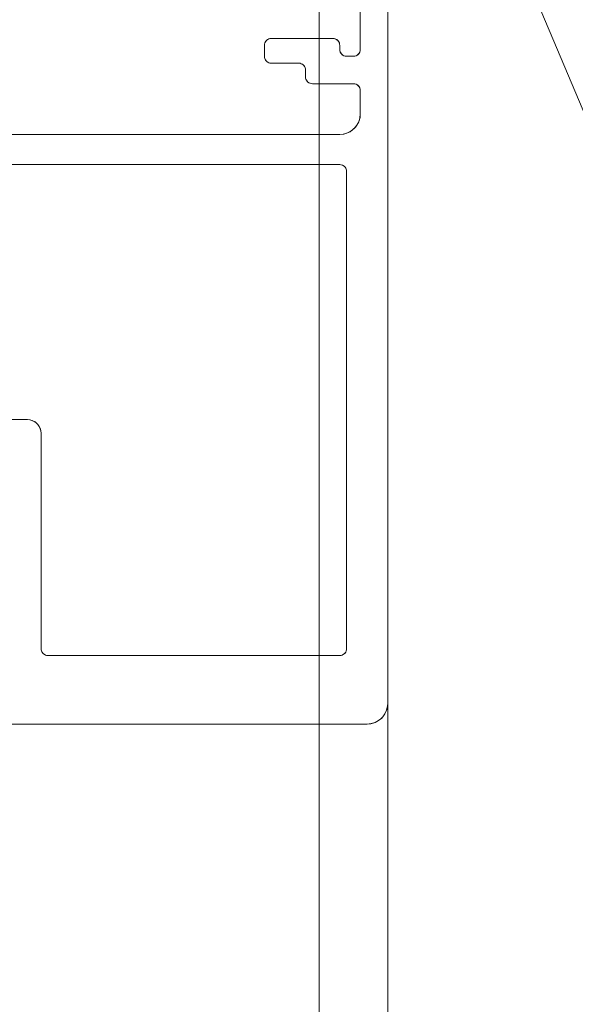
# Model space of a CAD drawing. Header units: metres. Extents: x 69 to 122.5, y -21.4 to -4.6.
# Tile 237 of 250: x 83.146 to 83.308, y -8.802 to -8.515. Entities that reach past the tile are written whole.
import ezdxf

# ---------------------------------------------------------------- set-up
doc = ezdxf.new("R2010")
doc.units = ezdxf.units.M
doc.header["$LTSCALE"] = 0.02
for name, color, linetype, lineweight in [('032_Metallarbeiten-Beschriftung 1_5', 7, 'Continuous', 5), ('032_Metallarbeiten-Fenster', 7, 'Continuous', 5), ('Keine', 7, 'Continuous', 9)]:
    doc.layers.add(name, color=color, linetype=linetype, lineweight=lineweight)

msp = doc.modelspace()

# ---------------------------------------------------------------- linework, layer by layer
at = {"layer": '032_Metallarbeiten-Beschriftung 1_5', "color": 7, "linetype": 'Continuous', "lineweight": 9}
msp.add_lwpolyline([(83.22346, -8.33576), (83.9137, -9.96593), (85.21867, -9.96593)], dxfattribs=at)
at = {"layer": '032_Metallarbeiten-Fenster', "color": 7, "lineweight": 13}
msp.add_line((83.25346, -8.59852), (83.25346, -10.18563), dxfattribs=at)
for points in [[(83.13146, -8.72052), (83.24746, -8.72052), (83.24746, -8.72052), (83.2485, -8.72042), (83.24951, -8.72015), (83.25046, -8.71971), (83.25132, -8.71911), (83.25205, -8.71837), (83.25265, -8.71752), (83.2531, -8.71657), (83.25337, -8.71556), (83.25346, -8.71452), (83.25346, -8.44652)], [(83.24546, -8.47852), (83.24546, -8.52372), (83.24546, -8.52372), (83.24543, -8.52406), (83.24534, -8.5244), (83.24519, -8.52472), (83.24499, -8.525), (83.24474, -8.52525), (83.24446, -8.52545), (83.24414, -8.52559), (83.24381, -8.52568), (83.24346, -8.52572), (83.24146, -8.52572), (83.24146, -8.52572), (83.24111, -8.52568), (83.24077, -8.52559), (83.24046, -8.52545), (83.24017, -8.52525), (83.23993, -8.525), (83.23973, -8.52472), (83.23958, -8.5244), (83.23949, -8.52406), (83.23946, -8.52372), (83.23946, -8.52252), (83.23946, -8.52252), (83.23943, -8.52217), (83.23934, -8.52183), (83.23919, -8.52152), (83.23899, -8.52123), (83.23874, -8.52098), (83.23846, -8.52078), (83.23814, -8.52064), (83.23781, -8.52055), (83.23746, -8.52052), (83.21946, -8.52052), (83.21946, -8.52052), (83.21911, -8.52055), (83.21877, -8.52064), (83.21846, -8.52078), (83.21817, -8.52098), (83.21793, -8.52123), (83.21773, -8.52152), (83.21758, -8.52183), (83.21749, -8.52217), (83.21746, -8.52252), (83.21746, -8.52572), (83.21746, -8.52572), (83.21749, -8.52606), (83.21758, -8.5264), (83.21773, -8.52672), (83.21793, -8.527), (83.21817, -8.52725), (83.21846, -8.52745), (83.21877, -8.52759), (83.21911, -8.52768), (83.21946, -8.52772), (83.22746, -8.52772), (83.22746, -8.52772), (83.22781, -8.52775), (83.22814, -8.52784), (83.22846, -8.52798), (83.22874, -8.52818), (83.22899, -8.52843), (83.22919, -8.52872), (83.22934, -8.52903), (83.22943, -8.52937), (83.22946, -8.52972), (83.22946, -8.53172), (83.22946, -8.53172), (83.22949, -8.53206), (83.22958, -8.5324), (83.22973, -8.53272), (83.22993, -8.533), (83.23017, -8.53325), (83.23046, -8.53345), (83.23077, -8.53359), (83.23111, -8.53368), (83.23146, -8.53372), (83.24346, -8.53372), (83.24346, -8.53372), (83.24381, -8.53375), (83.24414, -8.53384), (83.24446, -8.53398), (83.24474, -8.53418), (83.24499, -8.53443), (83.24519, -8.53472), (83.24534, -8.53503), (83.24543, -8.53537), (83.24546, -8.53572), (83.24546, -8.54252), (83.24546, -8.54252), (83.24537, -8.54356), (83.2451, -8.54457), (83.24465, -8.54552), (83.24405, -8.54637), (83.24332, -8.54711), (83.24246, -8.54771), (83.24151, -8.54815), (83.2405, -8.54842), (83.23946, -8.54852), (83.13546, -8.54852)], [(83.13346, -8.63172), (83.14826, -8.63172), (83.14826, -8.63172), (83.14895, -8.63178), (83.14963, -8.63196), (83.15026, -8.63225), (83.15083, -8.63265), (83.15132, -8.63314), (83.15172, -8.63372), (83.15202, -8.63435), (83.1522, -8.63502), (83.15226, -8.63572), (83.15226, -8.69852), (83.15226, -8.69852), (83.15229, -8.69886), (83.15238, -8.6992), (83.15253, -8.69952), (83.15273, -8.6998), (83.15297, -8.70005), (83.15326, -8.70025), (83.15357, -8.70039), (83.15391, -8.70048), (83.15426, -8.70052), (83.23946, -8.70052), (83.23946, -8.70052), (83.23981, -8.70048), (83.24014, -8.70039), (83.24046, -8.70025), (83.24074, -8.70005), (83.24099, -8.6998), (83.24119, -8.69952), (83.24134, -8.6992), (83.24143, -8.69886), (83.24146, -8.69852), (83.24146, -8.55932), (83.24146, -8.55932), (83.24143, -8.55897), (83.24134, -8.55863), (83.24119, -8.55832), (83.24099, -8.55803), (83.24074, -8.55778), (83.24046, -8.55758), (83.24014, -8.55744), (83.23981, -8.55735), (83.23946, -8.55732), (83.13346, -8.55732)]]:
    msp.add_lwpolyline(points, dxfattribs=at)
at = {"layer": '032_Metallarbeiten-Fenster', "color": 7, "linetype": 'Continuous', "lineweight": 13}
for points in [[(83.13146, -8.72052), (83.24746, -8.72052), (83.24863, -8.7204), (83.24975, -8.72006), (83.25079, -8.7195), (83.2517, -8.71876), (83.25245, -8.71785), (83.253, -8.71681), (83.25334, -8.71569), (83.25346, -8.71452), (83.25346, -8.44652)], [(83.24546, -8.47852), (83.24546, -8.52372), (83.24542, -8.52411), (83.24531, -8.52448), (83.24512, -8.52483), (83.24487, -8.52513), (83.24457, -8.52538), (83.24422, -8.52556), (83.24385, -8.52568), (83.24346, -8.52572), (83.24146, -8.52572), (83.24107, -8.52568), (83.24069, -8.52556), (83.24035, -8.52538), (83.24004, -8.52513), (83.2398, -8.52483), (83.23961, -8.52448), (83.2395, -8.52411), (83.23946, -8.52372), (83.23946, -8.52252), (83.23942, -8.52213), (83.23931, -8.52175), (83.23912, -8.5214), (83.23887, -8.5211), (83.23857, -8.52085), (83.23822, -8.52067), (83.23785, -8.52055), (83.23746, -8.52052), (83.21946, -8.52052), (83.21907, -8.52055), (83.21869, -8.52067), (83.21835, -8.52085), (83.21804, -8.5211), (83.2178, -8.5214), (83.21761, -8.52175), (83.2175, -8.52213), (83.21746, -8.52252), (83.21746, -8.52572), (83.2175, -8.52611), (83.21761, -8.52648), (83.2178, -8.52683), (83.21804, -8.52713), (83.21835, -8.52738), (83.21869, -8.52756), (83.21907, -8.52768), (83.21946, -8.52772), (83.22746, -8.52772), (83.22785, -8.52775), (83.22822, -8.52787), (83.22857, -8.52805), (83.22887, -8.5283), (83.22912, -8.5286), (83.22931, -8.52895), (83.22942, -8.52933), (83.22946, -8.52972), (83.22946, -8.53172), (83.2295, -8.53211), (83.22961, -8.53248), (83.2298, -8.53283), (83.23004, -8.53313), (83.23035, -8.53338), (83.23069, -8.53356), (83.23107, -8.53368), (83.23146, -8.53372), (83.24346, -8.53372), (83.24385, -8.53375), (83.24422, -8.53387), (83.24457, -8.53405), (83.24487, -8.5343), (83.24512, -8.5346), (83.24531, -8.53495), (83.24542, -8.53533), (83.24546, -8.53572), (83.24546, -8.54252), (83.24534, -8.54369), (83.245, -8.54481), (83.24445, -8.54585), (83.2437, -8.54676), (83.24279, -8.5475), (83.24175, -8.54806), (83.24063, -8.5484), (83.23946, -8.54852), (83.13546, -8.54852)], [(83.13346, -8.55732), (83.23946, -8.55732), (83.23985, -8.55735), (83.24022, -8.55747), (83.24057, -8.55765), (83.24087, -8.5579), (83.24112, -8.5582), (83.24131, -8.55855), (83.24142, -8.55893), (83.24146, -8.55932), (83.24146, -8.69852), (83.24142, -8.69891), (83.24131, -8.69928), (83.24112, -8.69963), (83.24087, -8.69993), (83.24057, -8.70018), (83.24022, -8.70036), (83.23985, -8.70048), (83.23946, -8.70052), (83.15426, -8.70052), (83.15387, -8.70048), (83.15349, -8.70036), (83.15315, -8.70018), (83.15284, -8.69993), (83.1526, -8.69963), (83.15241, -8.69928), (83.1523, -8.69891), (83.15226, -8.69852), (83.15226, -8.63572), (83.15218, -8.63493), (83.15195, -8.63418), (83.15158, -8.63349), (83.15109, -8.63289), (83.15048, -8.63239), (83.14979, -8.63202), (83.14904, -8.63179), (83.14826, -8.63172), (83.13346, -8.63172)]]:
    msp.add_lwpolyline(points, dxfattribs=at)
at = {"layer": 'Keine', "color": 8, "linetype": 'Continuous', "lineweight": 13, "true_color": 0x808080}
msp.add_line((83.23346, -10.18563), (83.23346, -8.35041), dxfattribs=at)

doc.saveas('drawing.dxf')
